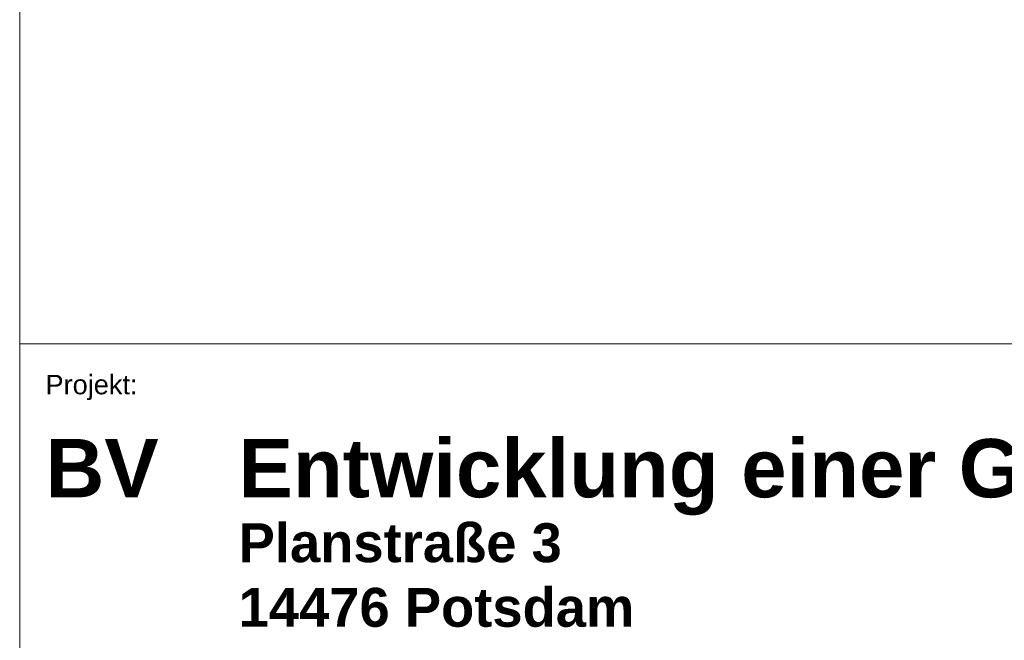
# Model space of a CAD drawing. Extents: x -720 to 300, y 62 to 1107.
# Tile 48 of 117: x 115 to 192, y 188 to 237. Entities that reach past the tile are written whole.
import ezdxf

# ---------------------------------------------------------------- set-up
doc = ezdxf.new("R2010")
doc.units = 0
doc.layers.add('iwb_Plankopf Linie', color=7, linetype='Continuous', lineweight=13)
doc.layers.add('iwb_Plankopf Text', color=7, linetype='Continuous', lineweight=18)
doc.styles.add('Plankopf', font='arial.ttf')

msp = doc.modelspace()

# ---------------------------------------------------------------- linework, layer by layer
at = {"layer": 'iwb_Plankopf Linie', "lineweight": 18, "ltscale": 0.18}
msp.add_line((115.353, 359.433), (115.353, 67.433), dxfattribs=at)
at = {"layer": 'iwb_Plankopf Linie', "ltscale": 0.13}
msp.add_line((115.353, 211.433), (295.353, 211.433), dxfattribs=at)

# ---------------------------------------------------------------- texts
at = {"layer": 'iwb_Plankopf Text', "ltscale": 0.18, "attachment_point": 1, "style": 'Plankopf'}
for s, insert, char_height, line_spacing_factor in [('Projekt:', (117.353, 209.038), 1.5105, 0.970891), ('\\fArial|b1|i0|c0|p34;BV', (117.353, 204.058), 4.53099, 0.996218)]:
    msp.add_mtext(s, dxfattribs=dict(at, insert=insert, char_height=char_height, line_spacing_factor=line_spacing_factor))
at = {"layer": 'iwb_Plankopf Text', "ltscale": 0.18, "attachment_point": 1, "line_spacing_factor": 0.996218, "style": 'Plankopf'}
for s, insert, char_height, width in [('\\fArial|b1|i0|c0|p34;Entwicklung einer Gesamtschule mit Sporthalle', (132.353, 204.058), 4.53099, 161.20254), ('\\fArial|b1|i0|c0|p34;Planstraße 3\\P14476 Potsdam', (132.353, 197.516), 3.02066, 88.99535)]:
    msp.add_mtext(s, dxfattribs=dict(at, insert=insert, char_height=char_height, width=width))

doc.saveas('drawing.dxf')
